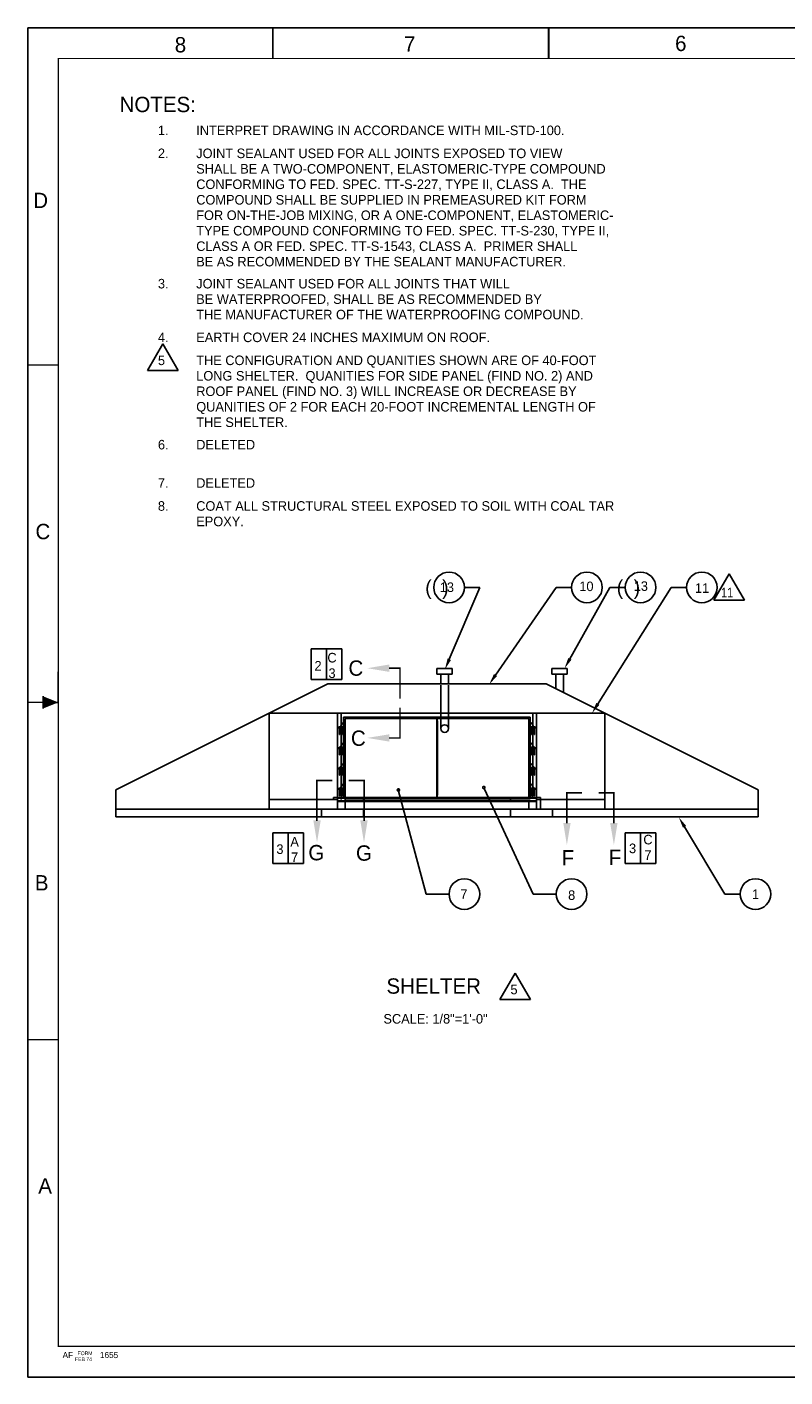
# Model space of a CAD drawing. Extents: x -1 to 3265, y -1 to 2113.
# Tile 1 of 2: x -1 to 1186, y 0 to 2113. Entities that reach past the tile are written whole.
import ezdxf
from ezdxf.enums import TextEntityAlignment as Align

# ---------------------------------------------------------------- set-up
doc = ezdxf.new("R2010")
doc.units = 0
doc.header["$LTSCALE"] = 48
doc.linetypes.add('HIDDEN', pattern=[0])
doc.layers.get('0').update_dxf_attribs({"linetype": 'CONTINUOUS'})
for name, color, linetype in [('DIM', 5, 'CONTINUOUS'), ('DOOR', 2, 'CONTINUOUS'), ('DOORDET', 6, 'CONTINUOUS'), ('FOOTING', 3, 'CONTINUOUS'), ('LETTERING', 5, 'CONTINUOUS'), ('OUTLINE', 1, 'CONTINUOUS'), ('VENT', 4, 'CONTINUOUS')]:
    doc.layers.add(name, color=color, linetype=linetype)

# ---------------------------------------------------------------- blocks, each defined once
blk = doc.blocks.new('BORDER')
at = {"color": 0}
for p, q in [((1, 1), (0, 1)), ((0, 1), (0, 0)), ((1, 0), (1, 1)), ((0, 0), (1, 0))]:
    blk.add_line(p, q, dxfattribs=at)

msp = doc.modelspace()

# ---------------------------------------------------------------- linework, layer by layer
at = {"color": 0}
for p, q in [((378.1, 1039), (470.1, 1085)), ((485.1, 1085), (470.1, 1085)), ((797.1, 1085), (485.1, 1085)), ((797.1, 1085), (812.1, 1085)), ((904.1, 1039), (812.1, 1085)), ((378.1, 904), (378.1, 1039)), ((378.1, 1039), (904.1, 1039)), ((485.1, 904), (485.1, 1039)), ((491.1, 1039), (485.1, 1039)), ((491.1, 904), (491.1, 1039)), ((791.1, 907), (791.1, 1039)), ((797.1, 904), (797.1, 1039)), ((904.1, 904), (904.1, 1039)), ((485.1, 904), (378.1, 904)), ((491.1, 907), (485.1, 907)), ((791.1, 907), (797.1, 907)), ((797.1, 904), (904.1, 904))]:
    msp.add_line(p, q, dxfattribs=at)
at = {"layer": 'DIM', "color": 0}
for p, q in [((848.9, 1123.3), (912, 1236)), ((892.3, 1052.7), (1008, 1236)), ((492, 1140), (444, 1140)), ((444, 1140), (444, 1092)), ((468, 1140), (468, 1092)), ((492, 1092), (492, 1140)), ((444, 1092), (492, 1092)), ((432, 852), (384, 852)), ((384, 852), (384, 804)), ((408, 852), (408, 804)), ((432, 804), (432, 852)), ((984, 852), (936, 852)), ((936, 852), (936, 804)), ((960, 852), (960, 804)), ((984, 804), (984, 852)), ((1028.9, 861.2), (1092, 756)), ((384, 804), (432, 804)), ((936, 804), (984, 804)), ((1092, 756), (1116, 756))]:
    msp.add_line(p, q, dxfattribs=at)
for points in [[(851.9, 1122.9), (846.8, 1125.7), (840.9, 1109.2)], [(895.7, 1052.3), (890.8, 1055.4), (884, 1039.2)], [(1026.4, 859.7), (1031.4, 862.7), (1020, 876)]]:
    msp.add_solid(points, dxfattribs=at)
at = {"layer": 'DOOR', "color": 0}
for p, q in [((797.1, 1039), (485.1, 1039)), ((485.1, 904), (485.1, 1039)), ((797.1, 904), (797.1, 1039)), ((797.1, 1039), (797.1, 907)), ((496.7, 1017), (485.1, 1017)), ((496.7, 1016), (485.1, 1016)), ((785.1, 1031), (497.1, 1031)), ((497.1, 907), (497.1, 1031)), ((785.1, 907), (785.1, 1031)), ((785.5, 907), (785.5, 1031)), ((785.5, 1017), (797.1, 1017)), ((785.5, 1016), (797.1, 1016)), ((489.1, 1006), (488.6, 1006)), ((493.6, 1006), (493.1, 1006)), ((788.6, 1006), (789.1, 1006)), ((793.1, 1006), (793.6, 1006)), ((496.7, 985), (485.1, 985)), ((496.7, 984), (485.1, 984)), ((489.1, 974), (488.6, 974)), ((493.6, 974), (493.1, 974)), ((785.5, 985), (797.1, 985)), ((785.5, 984), (797.1, 984)), ((788.6, 974), (789.1, 974)), ((793.1, 974), (793.6, 974)), ((496.7, 953), (485.1, 953)), ((496.7, 952), (485.1, 952)), ((785.5, 953), (797.1, 953)), ((785.5, 952), (797.1, 952)), ((489.1, 942), (488.6, 942)), ((493.6, 942), (493.1, 942)), ((788.6, 942), (789.1, 942)), ((793.1, 942), (793.6, 942)), ((496.7, 921), (485.1, 921)), ((496.7, 920), (485.1, 920)), ((489.1, 910), (488.6, 910)), ((493.6, 910), (493.1, 910)), ((785.5, 921), (797.1, 921)), ((785.5, 920), (797.1, 920)), ((788.6, 910), (789.1, 910)), ((793.1, 910), (793.6, 910)), ((797.1, 901), (485.1, 901)), ((785.1, 907), (497.1, 907))]:
    msp.add_line(p, q, dxfattribs=at)
at = {"layer": 'DOOR', "color": 0, "linetype": 'CONTINUOUS'}
for p, q in [((488.1, 1017), (488.1, 1016)), ((488.6, 1016), (488.6, 1006)), ((489.1, 1016), (489.1, 1006)), ((493.1, 1016), (493.1, 1006)), ((493.6, 1016), (493.6, 1006)), ((494.1, 1017), (494.1, 1016)), ((788.1, 1017), (788.1, 1016)), ((788.6, 1016), (788.6, 1006)), ((789.1, 1016), (789.1, 1006)), ((793.1, 1016), (793.1, 1006)), ((793.6, 1016), (793.6, 1006)), ((794.1, 1017), (794.1, 1016)), ((488.1, 985), (488.1, 984)), ((488.6, 984), (488.6, 974)), ((489.1, 984), (489.1, 974)), ((493.1, 984), (493.1, 974)), ((493.6, 984), (493.6, 974)), ((494.1, 985), (494.1, 984)), ((788.1, 985), (788.1, 984)), ((788.6, 984), (788.6, 974)), ((789.1, 984), (789.1, 974)), ((793.1, 984), (793.1, 974)), ((793.6, 984), (793.6, 974)), ((794.1, 985), (794.1, 984)), ((488.1, 953), (488.1, 952)), ((488.6, 952), (488.6, 942)), ((489.1, 952), (489.1, 942)), ((493.1, 952), (493.1, 942)), ((493.6, 952), (493.6, 942)), ((494.1, 953), (494.1, 952)), ((788.1, 953), (788.1, 952)), ((788.6, 952), (788.6, 942)), ((789.1, 952), (789.1, 942)), ((793.1, 952), (793.1, 942)), ((793.6, 952), (793.6, 942)), ((794.1, 953), (794.1, 952)), ((488.1, 921), (488.1, 920)), ((488.6, 920), (488.6, 910)), ((489.1, 920), (489.1, 910)), ((493.1, 920), (493.1, 910)), ((493.6, 920), (493.6, 910)), ((494.1, 921), (494.1, 920)), ((788.1, 921), (788.1, 920)), ((788.6, 920), (788.6, 910)), ((789.1, 920), (789.1, 910)), ((793.1, 920), (793.1, 910)), ((793.6, 920), (793.6, 910)), ((794.1, 921), (794.1, 920))]:
    msp.add_line(p, q, dxfattribs=at)
at = {"layer": 'DOORDET', "color": 0}
for p, q in [((494.8, 1018), (488, 1018)), ((490.6, 1019.5), (493.2, 1024)), ((490.6, 1018), (490.6, 1019.5)), ((494.8, 1024), (493.2, 1024)), ((494.8, 1033), (640.8, 1033)), ((787.3, 1033), (641.3, 1033)), ((641.4, 1027), (641.3, 1027)), ((787.3, 1024), (789, 1024)), ((787.3, 1018), (794.2, 1018)), ((791.6, 1019.5), (789, 1024)), ((791.6, 1018), (791.6, 1019.5)), ((494.8, 986), (488, 986)), ((490.6, 987.5), (493.2, 992)), ((490.6, 986), (490.6, 987.5)), ((494.8, 992), (493.2, 992)), ((787.3, 992), (789, 992)), ((787.3, 986), (794.2, 986)), ((791.6, 987.5), (789, 992)), ((791.6, 986), (791.6, 987.5)), ((494.8, 954), (488, 954)), ((490.6, 955.5), (493.2, 960)), ((490.6, 954), (490.6, 955.5)), ((494.8, 960), (493.2, 960)), ((787.3, 960), (789, 960)), ((787.3, 954), (794.2, 954)), ((791.6, 955.5), (789, 960)), ((791.6, 954), (791.6, 955.5)), ((494.8, 922), (488, 922)), ((490.6, 923.5), (493.2, 928)), ((490.6, 922), (490.6, 923.5)), ((494.8, 928), (493.2, 928)), ((641.3, 911), (640.8, 911)), ((641.4, 911), (641.3, 911)), ((787.3, 928), (789, 928)), ((787.3, 922), (794.2, 922)), ((791.6, 923.5), (789, 928)), ((791.6, 922), (791.6, 923.5)), ((496.7, 905), (640.8, 905)), ((641.3, 905), (640.8, 905)), ((787.3, 905), (641.3, 905))]:
    msp.add_line(p, q, dxfattribs=at)
at = {"layer": 'DOORDET', "color": 0, "linetype": 'CONTINUOUS'}
for p, q in [((488, 1018), (488, 1017)), ((494.8, 1033), (494.8, 905)), ((640.8, 1033), (640.8, 905)), ((641.3, 1033), (641.3, 905)), ((787.3, 1033), (787.3, 905)), ((794.2, 1018), (794.2, 1017)), ((488, 986), (488, 985)), ((794.2, 986), (794.2, 985)), ((488, 954), (488, 953)), ((794.2, 954), (794.2, 953)), ((488, 922), (488, 921)), ((794.2, 922), (794.2, 921))]:
    msp.add_line(p, q, dxfattribs=at)
at = {"layer": 'DOORDET', "color": 0, "linetype": 'HIDDEN'}
for p, q in [((641.8, 1027), (641.4, 1027)), ((641.8, 1027), (641.8, 911)), ((641.8, 911), (641.4, 911))]:
    msp.add_line(p, q, dxfattribs=at)
at = {"layer": 'FOOTING', "color": 0}
for p, q in [((138.1, 919), (378.1, 1039)), ((378.1, 1039), (378.1, 889)), ((1144.1, 919), (904.1, 1039)), ((904.1, 1039), (904.1, 889)), ((138.1, 919), (138.1, 877)), ((1144.1, 919), (1144.1, 877)), ((138.1, 889), (1144.1, 889)), ((401.1, 904), (485.1, 904)), ((479.1, 907), (497.1, 907)), ((479.1, 907), (479.1, 904)), ((797.1, 906), (485.1, 906)), ((485.1, 904), (485.1, 889)), ((797.1, 902), (485.1, 902)), ((497.1, 907), (785.1, 907)), ((497.1, 907), (497.1, 889)), ((526.1, 907), (526.1, 902)), ((756.1, 907), (756.1, 902)), ((785.1, 907), (803.1, 907)), ((785.1, 907), (785.1, 903.9)), ((785.1, 902), (785.1, 889)), ((797.1, 904), (881.1, 904)), ((797.1, 904), (797.1, 889)), ((803.1, 907), (803.1, 904)), ((138.1, 877), (1144.1, 877))]:
    msp.add_line(p, q, dxfattribs=at)
at = {"layer": 'FOOTING', "color": 0, "linetype": 'HIDDEN'}
for p, q in [((460.1, 889), (460.1, 877)), ((803.1, 904), (803.1, 903.9)), ((803.1, 903.1), (803.1, 889)), ((822.1, 889), (822.1, 877))]:
    msp.add_line(p, q, dxfattribs=at)
at = {"layer": 'FOOTING', "color": 0, "linetype": 'CONTINUOUS'}
for p, q in [((526.1, 889), (526.1, 877)), ((756.1, 889), (756.1, 877))]:
    msp.add_line(p, q, dxfattribs=at)
at = {"layer": 'LETTERING', "color": 0}
for p, q in [((187.6, 1575.6), (211.6, 1617.2)), ((235.6, 1575.6), (211.6, 1617.2)), ((235.6, 1575.6), (187.6, 1575.6)), ((1075, 1215.8), (1099, 1257.4)), ((1123, 1215.8), (1099, 1257.4)), ((660.4, 1123.5), (708, 1236)), ((684, 1236), (708, 1236)), ((732.8, 1098.7), (828, 1236)), ((828, 1236), (852, 1236)), ((912, 1236), (936, 1236)), ((1008, 1236), (1032, 1236)), ((1123, 1215.8), (1075, 1215.8)), ((580.5, 919.3), (624, 756)), ((715.3, 920.3), (792, 756)), ((624, 756), (660, 756)), ((792, 756), (828, 756)), ((739.8, 590.8), (763.8, 632.3)), ((787.8, 590.8), (763.8, 632.3)), ((787.8, 590.8), (739.8, 590.8))]:
    msp.add_line(p, q, dxfattribs=at)
at = {"layer": 'LETTERING', "color": 0, "const_width": 2.5}
for points in [[(583.2, 1062), (583.2, 1109.6), (565.8, 1109.6)], [(583.2, 1047.9), (583.2, 1000.3), (565.8, 1000.3)], [(477, 933.8), (453.1, 933.8), (453.1, 870.6)], [(503, 933.8), (526.9, 933.8), (526.9, 870.6)], [(868.4, 914.4), (844.5, 914.4), (844.5, 866.7)], [(894.4, 914.4), (918.3, 914.4), (918.3, 866.7)]]:
    msp.add_lwpolyline(points, dxfattribs=at)
for points in [[(578.9, 918.9, 1), (582.4, 918.9, 1)], [(712.7, 922.8, 1), (716.2, 922.8, 1)]]:
    msp.add_lwpolyline(points, format="xyb", close=True, dxfattribs=at)
at = {"layer": 'LETTERING', "color": 0}
for centre in [(660, 1236), (876, 1236), (960, 1236), (1056, 1236), (684, 756), (852, 756), (1140, 756)]:
    msp.add_circle(centre, 24, dxfattribs=at)
for points in [[(663, 1122.4), (657.7, 1124.7), (653.6, 1107.6)], [(566.4, 1115.3), (566.4, 1103.8), (531.8, 1109.5)], [(735.2, 1097.1), (730.4, 1100.4), (723, 1084.5)], [(566.4, 994.6), (566.4, 1006.1), (531.8, 1000.4)], [(447.5, 871.2), (459, 871.2), (453.2, 836.6)], [(532.5, 871.2), (521, 871.2), (526.8, 836.6)], [(838.9, 867.3), (850.4, 867.3), (844.6, 832.7)], [(924, 867.3), (912.4, 867.3), (918.2, 832.7)]]:
    msp.add_solid(points, dxfattribs=at)
at = {"layer": 'OUTLINE', "color": 0}
for p, q in [((48, 1056), (48, 1104)), ((24, 1056), (24, 1065.6)), ((24, 1056), (24, 1046.4)), ((48, 1056), (24, 1056))]:
    msp.add_line(p, q, dxfattribs=at)
for points, const_width in [([(384, 2064), (384, 2111.8)], 2.88), ([(816, 2064), (816, 2111.8)], 2.88), ([(-0.1, 1584), (47.9, 1584)], 1.92), ([(48, 1056), (0, 1056)], 1.92), ([(-0.1, 528), (47.9, 528)], 1.92)]:
    msp.add_lwpolyline(points, dxfattribs=dict(at, const_width=const_width))
at = {"layer": 'OUTLINE', "color": 0, "const_width": 1.92}
msp.add_lwpolyline([(48, 2064), (48, 48), (3216, 48), (3216, 2064)], close=True, dxfattribs=at)
at = {"layer": 'OUTLINE', "color": 0}
msp.add_solid([(48, 1056), (24, 1046.4), (24, 1065.6)], dxfattribs=at)
at = {"layer": 'VENT', "color": 0}
for p, q in [((641.1, 1109), (641.1, 1100)), ((641.1, 1109), (665.1, 1109)), ((641.1, 1100), (665.1, 1100)), ((647.1, 1085), (647.1, 1100)), ((659.1, 1085), (659.1, 1100)), ((665.1, 1109), (665.1, 1100)), ((821.1, 1109), (845.1, 1109)), ((821.1, 1109), (821.1, 1100)), ((821.1, 1100), (845.1, 1100)), ((827.1, 1077.5), (827.1, 1100)), ((839.1, 1071.5), (839.1, 1100)), ((845.1, 1109), (845.1, 1100))]:
    msp.add_line(p, q, dxfattribs=at)
at = {"layer": 'VENT', "color": 0, "linetype": 'HIDDEN'}
for p, q in [((647.1, 1015), (647.1, 1083)), ((659.1, 1015), (659.1, 1083.1))]:
    msp.add_line(p, q, dxfattribs=at)
msp.add_circle((653.1, 1015), 6, dxfattribs=at)

# ---------------------------------------------------------------- block references
at = {"color": 0, "xscale": 3264, "yscale": 2112, "zscale": 3264}
msp.add_blockref('BORDER', (0, 0), dxfattribs=at)

# ---------------------------------------------------------------- texts
at = {"color": 0}
msp.add_text('SCALE: 1/8"=1\'-0"', height=14.96, dxfattribs=at).set_placement((638.8, 553.2), align=Align.CENTER)
at = {"layer": 'DIM', "color": 0}
for p in [(622.7, 1224.8), (922.7, 1224.8)]:
    msp.add_text('(  )', height=22.44, dxfattribs=at).set_placement(p)
at = {"layer": 'DIM', "color": 0, "width": 0.85}
msp.add_text('11', height=14.96, dxfattribs=at).set_placement((1086.1, 1220.5))
at = {"layer": 'DIM', "color": 0}
for s, p in [('2', (454.8, 1105.8)), ('C', (476.7, 1118.5)), ('3', (476.7, 1094.2)), ('C', (971.6, 833.7)), ('3', (395.1, 818.8)), ('A', (418.1, 830.3)), ('3', (947.5, 820)), ('7', (971.6, 809.5)), ('7', (418.1, 806.1))]:
    msp.add_text(s, height=15, dxfattribs=at).set_placement(p, align=Align.CENTER)
at = {"layer": 'LETTERING', "color": 0}
for s, height, p in [('2.', 14.96, (204, 1908)), ('JOINT SEALANT USED FOR ALL JOINTS EXPOSED TO VIEW', 14.96, (264, 1908)), ('SHALL BE A TWO-COMPONENT, ELASTOMERIC-TYPE COMPOUND', 14.96, (264, 1883.8)), ('CONFORMING TO FED. SPEC. TT-S-227, TYPE II, CLASS A.  THE', 14.96, (264, 1859.6)), ('COMPOUND SHALL BE SUPPLIED IN PREMEASURED KIT FORM', 14.96, (264, 1835.3)), ('FOR ON-THE-JOB MIXING, OR A ONE-COMPONENT, ELASTOMERIC-', 14.96, (264, 1811.1)), ('TYPE COMPOUND CONFORMING TO FED. SPEC. TT-S-230, TYPE II,', 14.96, (264, 1786.9)), ('CLASS A OR FED. SPEC. TT-S-1543, CLASS A.  PRIMER SHALL', 14.96, (264, 1762.7)), ('BE AS RECOMMENDED BY THE SEALANT MANUFACTURER.', 14.96, (264, 1738.5)), ('3.', 14.96, (204, 1704)), ('JOINT SEALANT USED FOR ALL JOINTS THAT WILL', 14.96, (264, 1704)), ('BE WATERPROOFED, SHALL BE AS RECOMMENDED BY', 14.96, (264, 1679.8)), ('THE MANUFACTURER OF THE WATERPROOFING COMPOUND.', 14.96, (264, 1655.6)), ('4.', 14.96, (204, 1620)), ('EARTH COVER 24 INCHES MAXIMUM ON ROOF.', 14.96, (264, 1620)), ('5', 15, (204, 1584)), ('THE CONFIGURATION AND QUANITIES SHOWN ARE OF 40-FOOT', 14.96, (264, 1584)), ('LONG SHELTER.  QUANITIES FOR SIDE PANEL (FIND NO. 2) AND', 14.96, (264, 1559.8)), ('ROOF PANEL (FIND NO. 3) WILL INCREASE OR DECREASE BY', 14.96, (264, 1535.6)), ('QUANITIES OF 2 FOR EACH 20-FOOT INCREMENTAL LENGTH OF', 14.96, (264, 1511.3)), ('THE SHELTER.', 14.96, (264, 1487.1)), ('6.', 14.96, (204, 1452)), ('DELETED', 14.96, (264, 1452)), ('7.', 14.96, (204, 1392)), ('DELETED', 14.96, (264, 1392)), ('8.', 14.96, (204, 1356)), ('COAT ALL STRUCTURAL STEEL EXPOSED TO SOIL WITH COAL TAR', 14.96, (264, 1356)), ('EPOXY.', 14.96, (264, 1331.8)), ('5', 15, (756.2, 599.1))]:
    msp.add_text(s, height=height, dxfattribs=at).set_placement(p)
for s, height, p in [('13', 14.96, (656.6, 1228.8)), ('10', 14.96, (875.2, 1230.2)), ('13', 14.96, (960.4, 1230.6)), ('11', 14.96, (1056.3, 1227.5)), ('C', 24, (514, 1097.7)), ('C', 24, (517.9, 988)), ('G', 24, (452.1, 808.8)), ('G', 24, (526.7, 808.2)), ('F', 24, (846.1, 800.7)), ('F', 24, (920, 801.3)), ('7', 15, (683.2, 748.2)), ('8', 15, (852.1, 746.8)), ('1', 15, (1140.1, 748.2)), ('SHELTER', 24, (636, 600))]:
    msp.add_text(s, height=height, dxfattribs=at).set_placement(p, align=Align.CENTER)
at = {"layer": 'OUTLINE', "color": 0}
for s, p in [('8', (239.3, 2085.5)), ('7', (598.3, 2086.6)), ('6', (1023, 2087.6))]:
    msp.add_text(s, height=24, dxfattribs=at).set_placement(p, align=Align.MIDDLE)
for s, height, p in [('NOTES:', 24, (144, 1980)), ('1.', 14.96, (204, 1944)), ('INTERPRET DRAWING IN ACCORDANCE WITH MIL-STD-100.', 14.96, (264, 1944)), ('AF', 9.6, (54.7, 29.6)), ('FEB 74', 5.76, (74.1, 24.9)), ('FORM', 5.76, (78.2, 34.2)), ('1655', 9.6, (113.2, 29.6))]:
    msp.add_text(s, height=height, dxfattribs=at).set_placement(p)
for s, p in [('D', (20.3, 1829.8)), ('C', (23.8, 1311.5)), ('B', (22, 761.6)), ('A', (27.3, 287.2))]:
    msp.add_text(s, height=24, dxfattribs=at).set_placement(p, align=Align.CENTER)

doc.saveas('drawing.dxf')
